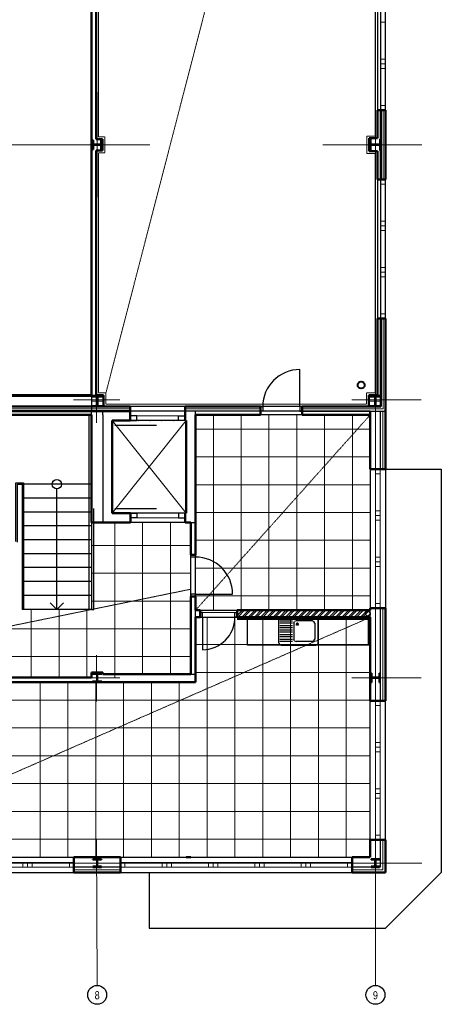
# Model space of a CAD drawing. Header units: millimetres. Extents: x -16632 to 6300, y -11598 to 30854.
# Tile 2 of 4: x -2790 to 6300, y -11598 to 9650. Entities that reach past the tile are written whole.
import ezdxf
from ezdxf.enums import TextEntityAlignment as Align
from ezdxf.lldxf.tags import DXFTag

# ---------------------------------------------------------------- set-up
doc = ezdxf.new("R2010")
doc.units = ezdxf.units.MM
for name, pattern in [('DASHED', [19.05, 12.7, -6.35]), ('DIVIDE', [31.75, 12.7, -6.35, 0, -6.35, 0, -6.35]), ('DOT', [6.35, 0, -6.35])]:
    doc.linetypes.add(name, pattern=pattern)
doc.layers.add('CA_drez pravouhly+odkap. plocha (85x60xEH87)', color=7, linetype='Continuous')
doc.layers.add('IN_SANITA', color=7, linetype='Continuous')
for name, color, linetype, lineweight in [('CKDVERE_', 7, 'Continuous', 25), ('CKDVERE_NADROVINOU', 7, 'DASHDOT', 18), ('CKDVERE_ZARUBNE_RAM', 7, 'Continuous', 25), ('CKIZOLACE', 1, 'Continuous', 18), ('CKOKNA', 7, 'Continuous', 18), ('CKRASTR', 7, 'DASHDOT', 18), ('CKRASTR_POPIS', 9, 'Continuous', 25), ('CKSCHODY_PODROVINOU', 7, 'Continuous', 25), ('CKSCHODY_VYSTUP', 7, 'Continuous', 25), ('CKSTENY_NADROVINOU', 7, 'DASHDOT', 25), ('CKSTENY_PODROVINOU', 7, 'Continuous', 25), ('CKSTENY_REZ', 7, 'Continuous', 50), ('CSPROFILY_OSY', 9, 'DASHDOT', 18), ('CSPROFILY_REZY', 7, 'Continuous', 50), ('IN_C_TENKA', 7, 'Continuous', 18), ('obklady', 4, 'DASHDOT', 35), ('podhledy', 7, 'Continuous', 20), ('pohledy', 7, 'Continuous', 25), ('srafy', 7, 'Continuous', 18), ('ZTI-DEŠŤOVÁ-KANALIZACE', 210, 'KANALIZACE', 40), ('ZTI-SPLAŠKOVÁ KANALIZACE', 80, 'Continuous', 30)]:
    doc.layers.add(name, color=color, linetype=linetype, lineweight=lineweight)
doc.layers.add('CKDVERE_DORAZ', color=7, linetype='DOT', lineweight=25, plot=False)
doc.styles.add('Arial', font='arial.ttf', dxfattribs={"width": 0.8})
doc.styles.get("Standard").update_dxf_attribs({"font": 'arial.ttf'})
tags = doc.linetypes.add('DASHDOT', pattern=[25.4, 12.7, -6.35, 0, -6.35]).pattern_tags.tags
tags[10:11] = [DXFTag(74, 4), DXFTag(75, 0), DXFTag(340, '0'), DXFTag(46, 0.0), DXFTag(50, 0.0), DXFTag(44, 0.0), DXFTag(45, 0.0)]
tags[8:9] = [DXFTag(74, 4), DXFTag(75, 0), DXFTag(340, '0'), DXFTag(46, 0.0), DXFTag(50, 0.0), DXFTag(44, 0.0), DXFTag(45, 0.0)]
tags[6:7] = [DXFTag(74, 4), DXFTag(75, 0), DXFTag(340, '0'), DXFTag(46, 0.0), DXFTag(50, 0.0), DXFTag(44, 0.0), DXFTag(45, 0.0)]
tags[4:5] = [DXFTag(74, 4), DXFTag(75, 0), DXFTag(340, '0'), DXFTag(46, 0.0), DXFTag(50, 0.0), DXFTag(44, 0.0), DXFTag(45, 0.0)]
doc.linetypes.add('IZOLACE_POLYSTYREN_EXPANDOVANY', pattern='A,1,[224,CADKON.SHX,S=0.01,R=0,X=-0.5,Y=-1.74],-2', length=3)
doc.linetypes.add('IZOLACE_POLYSTYREN_PENOVY', pattern='A,0.001,[228,CADKON.SHX,S=0.1,R=0,X=0,Y=0],-2', length=2.001)
doc.linetypes.add('KANALIZACE', pattern='A,30,-3.5,["C",Standard,S=2.54,R=0,X=-3.81,Y=-1.27],-0.001', length=33.501)

# ---------------------------------------------------------------- blocks, each defined once
blk = doc.blocks.new('CK_S_EXT_HEAHEA180')
at = {"transparency": 33554687}
for p, q in [((-90, 85.5), (90, 85.5)), ((-90, 85.5), (-90, 76)), ((-90, 76), (-18, 76)), ((-3, -61), (-3, 61)), ((3, -61), (3, 61)), ((90, 76), (18, 76)), ((90, 85.5), (90, 76)), ((-90, -85.5), (-90, -76)), ((-90, -76), (-18, -76)), ((-90, -85.5), (90, -85.5)), ((90, -76), (18, -76)), ((90, -85.5), (90, -76))]:
    blk.add_line(p, q, dxfattribs=at)
for centre, start, end in [((-18, 61), 0, 90), ((18, 61), 90, 180), ((-18, -61), 270, 0), ((18, -61), 180, 270)]:
    blk.add_arc(centre, 15, start, end, dxfattribs=at)
blk = doc.blocks.new('CK_S_EXT_HEAHEA200')
at = {"transparency": 33554687}
for p, q in [((-100, 95), (100, 95)), ((-100, 95), (-100, 85)), ((-100, 85), (-21.25, 85)), ((-3.25, -67), (-3.25, 67)), ((3.25, -67), (3.25, 67)), ((100, 85), (21.25, 85)), ((100, 95), (100, 85)), ((-100, -95), (-100, -85)), ((-100, -85), (-21.25, -85)), ((-100, -95), (100, -95)), ((100, -85), (21.25, -85)), ((100, -95), (100, -85))]:
    blk.add_line(p, q, dxfattribs=at)
for centre, start, end in [((-21.25, 67), 0, 90), ((21.25, 67), 90, 180), ((-21.25, -67), 270, 0), ((21.25, -67), 180, 270)]:
    blk.add_arc(centre, 18, start, end, dxfattribs=at)
blk = doc.blocks.new('CK_S_EXT_HEAHEA240')
at = {"transparency": 33554687}
for p, q in [((-120, 115), (120, 115)), ((-120, 115), (-120, 103)), ((-120, 103), (-24.75, 103)), ((-3.75, -82), (-3.75, 82)), ((3.75, -82), (3.75, 82)), ((120, 103), (24.75, 103)), ((120, 115), (120, 103)), ((-120, -115), (-120, -103)), ((-120, -103), (-24.75, -103)), ((-120, -115), (120, -115)), ((120, -103), (24.75, -103)), ((120, -115), (120, -103))]:
    blk.add_line(p, q, dxfattribs=at)
for centre, start, end in [((-24.75, 82), 0, 90), ((24.75, 82), 90, 180), ((-24.75, -82), 270, 0), ((24.75, -82), 180, 270)]:
    blk.add_arc(centre, 21, start, end, dxfattribs=at)
blk = doc.blocks.new('drez pravouhly+odkap. plocha (85x60xEH87)_P')
at = {"layer": 'CA_drez pravouhly+odkap. plocha (85x60xEH87)', "linetype": 'ByBlock', "transparency": 33554687}
for p, q in [((-0.41, -0.015), (-0.375, 0)), ((-0.375, 0), (-0.1, 0)), ((-0.1, 0), (0.375, 0)), ((0.41, -0.015), (0.375, 0)), ((-0.41, -0.015), (-0.425, -0.05)), ((-0.425, -0.55), (-0.425, -0.05)), ((-0.4, -0.075), (-0.125, -0.075)), ((-0.125, -0.125), (-0.4, -0.125)), ((-0.4, -0.175), (-0.125, -0.175)), ((-0.1, -0.125), (-0.085, -0.09)), ((-0.1, -0.125), (-0.1, -0.475)), ((-0.05, -0.075), (-0.085, -0.09)), ((0.3, -0.075), (-0.05, -0.075)), ((-0.038, -0.128), (-0.05, -0.15)), ((-0.038, -0.172), (-0.05, -0.15)), ((-0.013, -0.128), (-0.038, -0.128)), ((-0.013, -0.172), (-0.038, -0.172)), ((0, -0.15), (-0.013, -0.128)), ((0, -0.15), (-0.013, -0.172)), ((0.3, -0.075), (0.335, -0.09)), ((0.35, -0.125), (0.335, -0.09)), ((0.35, -0.125), (0.35, -0.475)), ((0.41, -0.015), (0.425, -0.05)), ((0.425, -0.55), (0.425, -0.05)), ((-0.125, -0.225), (-0.4, -0.225)), ((-0.4, -0.275), (-0.125, -0.275)), ((-0.125, -0.325), (-0.4, -0.325)), ((-0.4, -0.375), (-0.125, -0.375)), ((-0.425, -0.55), (-0.41, -0.585)), ((-0.375, -0.6), (-0.41, -0.585)), ((-0.125, -0.425), (-0.4, -0.425)), ((-0.4, -0.475), (-0.125, -0.475)), ((-0.125, -0.525), (-0.4, -0.525)), ((-0.375, -0.6), (-0.1, -0.6)), ((-0.085, -0.51), (-0.1, -0.475)), ((-0.1, -0.6), (0.375, -0.6)), ((-0.085, -0.51), (-0.05, -0.525)), ((0.3, -0.525), (-0.05, -0.525)), ((0.335, -0.51), (0.3, -0.525)), ((0.335, -0.51), (0.35, -0.475)), ((0.375, -0.6), (0.41, -0.585)), ((0.425, -0.55), (0.41, -0.585))]:
    blk.add_line(p, q, dxfattribs=at)
blk = doc.blocks.new('Podhled 2NP')
at = {"layer": 'podhledy', "color": 211, "linetype": 'DASHED', "true_color": 0xff85ff}
for p, q in [((4690, 23300), (-930, 1600)), ((1000, -3095), (4770, 1125)), ((1385, 1125), (1385, -3095)), ((1985, 1125), (1985, -3095)), ((2585, 1125), (2585, -3095)), ((3185, 1125), (3185, -3095)), ((3785, 1125), (3785, -3095)), ((4385, 1125), (4385, -3095)), ((1000, 815), (4770, 815)), ((1000, 215), (4770, 215)), ((1000, -385), (4770, -385)), ((1000, -985), (4770, -985)), ((-740, -4545), (-740, -1200)), ((-140, -4470), (-140, -1200)), ((460, -4470), (460, -1200)), ((-1240, -1695), (900, -1695)), ((1000, -1585), (4770, -1585)), ((-1240, -2295), (900, -2295)), ((1000, -2185), (4770, -2185)), ((-8410, -4545), (900, -2640)), ((-1240, -2895), (900, -2895)), ((1000, -2785), (4770, -2785)), ((-2540, -4545), (-2540, -3075)), ((-1940, -4545), (-1940, -3075)), ((-1340, -4545), (-1340, -3075)), ((-7070, -8426), (4770, -3245)), ((1250, -8426), (1250, -3245)), ((1850, -8426), (1850, -3245)), ((2450, -8426), (2450, -3245)), ((3050, -8426), (3050, -3245)), ((3650, -8426), (3650, -3245)), ((4250, -8426), (4250, -3245)), ((-8410, -3495), (900, -3495)), ((1000, -3835), (4770, -3835)), ((-8410, -4095), (900, -4095)), ((1000, -4435), (4770, -4435)), ((-2350, -8426), (-2350, -4645)), ((-1750, -8426), (-1750, -4645)), ((-1150, -8426), (-1150, -4645)), ((-550, -8426), (-550, -4645)), ((50, -8426), (50, -4645)), ((650, -8426), (650, -4645)), ((-7070, -5035), (4770, -5035)), ((-7070, -5635), (4770, -5635)), ((-7070, -6235), (4770, -6235)), ((-7070, -6835), (4770, -6835)), ((-7070, -7435), (4770, -7435)), ((-7070, -8035), (4770, -8035))]:
    blk.add_line(p, q, dxfattribs=at)
blk.add_lwpolyline([(-1090, 12280), (-1090, 7120), (-955, 7120), (-955, 6780), (-1090, 6780), (-1090, 1600), (-930, 1600), (-930, 1350), (4690, 1350), (4690, 1600), (4875, 1600), (4875, 6760), (4695, 6760), (4695, 7140), (4875, 7140), (4875, 12260)], dxfattribs=at)

msp = doc.modelspace()

# ---------------------------------------------------------------- hatches: boundary and pattern name
at = {"layer": 'srafy'}
h = msp.add_hatch(dxfattribs=at)
h.set_pattern_fill('ANSI32', scale=10, style=0)
h.set_pattern_definition([(45, (-98564.39, -17868.17), (-67.35192, 67.35192), []), (45, (-98519.49, -17868.17), (-67.35192, 67.35192), [])])
h.paths.add_polyline_path([(2845, -3245), (3595, -3245), (3120, -3245)], flags=16)
h.paths.add_polyline_path([(608, -3970), (1092, -3970), (1092, -4300), (608, -4300)], flags=24)
h.paths.add_polyline_path([(1068, -1610), (1310, -1610), (1310, -1775), (1068, -1775)], flags=24)
h.paths.add_polyline_path([(2845, -3245), (3595, -3245), (3120, -3245)], flags=16)
h.paths.add_polyline_path([(2845, -3245), (3120, -3245), (3595, -3245), (4770, -3245), (4770, -3095), (1900, -3095), (1900, -3245)])
h.paths.add_polyline_path([(2845, -3245), (3120, -3245), (3595, -3245), (4770, -3245), (4770, -3095), (1900, -3095), (1900, -3245)])
h.paths.add_polyline_path([(2845, -3245), (3120, -3245), (3595, -3245), (4770, -3245), (4770, -3095), (1900, -3095), (1900, -3245)])

# ---------------------------------------------------------------- linework, layer by layer
at = {"layer": 'CKDVERE_', "color": 7}
for p, q in [((3250, 1300), (3250, 2100)), ((-741, 900), (159, 900)), ((-741, -900), (159, -900)), ((1000, -2745), (1800, -2745)), ((1150, -3245), (1150, -3945))]:
    msp.add_line(p, q, dxfattribs=at)
for centre, radius, start, end in [((3250, 1300), 800, 90, 180), ((1000, -2745), 800, 0, 90), ((1150, -3245), 700, 270, 0)]:
    msp.add_arc(centre, radius, start, end, dxfattribs=at)
at = {"layer": 'CKDVERE_DORAZ', "color": 7}
for p, q in [((3300, 1300), (2400, 1300)), ((-400, 1000), (600, 1000)), ((900, -2795), (900, -1895)), ((1000, -3245), (1800, -3245))]:
    msp.add_line(p, q, dxfattribs=at)
at = {"layer": 'CKDVERE_NADROVINOU', "color": 7}
for p, q in [((3250, 1300), (2450, 1300)), ((-265, 1100), (635, 1100)), ((3250, 1200), (2450, 1200)), ((-265, 1000), (635, 1000)), ((-265, -1000), (635, -1000)), ((-265, -1100), (635, -1100)), ((900, -2745), (900, -1945)), ((1000, -2745), (1000, -1945)), ((1150, -3145), (1850, -3145)), ((1150, -3245), (1850, -3245))]:
    msp.add_line(p, q, dxfattribs=at)
at = {"layer": 'CKDVERE_ZARUBNE_RAM', "color": 7}
for p, q in [((2400, 1300), (2450, 1300)), ((2400, 1200), (2400, 1300)), ((2450, 1300), (2450, 1200)), ((3300, 1300), (3250, 1300)), ((3250, 1300), (3250, 1200)), ((3300, 1200), (3300, 1300)), ((-265, 1100), (-405, 1100)), ((-405, 1100), (-405, 1000)), ((-265, 1000), (-265, 1100)), ((635, 1000), (635, 1100)), ((635, 1100), (775, 1100)), ((775, 1100), (775, 1000)), ((2450, 1200), (2400, 1200)), ((3250, 1200), (3300, 1200)), ((-405, 1000), (-265, 1000)), ((775, 1000), (635, 1000)), ((-400, -1000), (-265, -1000)), ((-400, -1100), (-400, -1000)), ((-265, -1000), (-265, -1100)), ((775, -1000), (635, -1000)), ((635, -1000), (635, -1100)), ((775, -1100), (775, -1000)), ((-265, -1100), (-400, -1100)), ((635, -1100), (775, -1100)), ((900, -1945), (900, -1895)), ((900, -1895), (1000, -1895)), ((1000, -1895), (1000, -1945)), ((1000, -1945), (900, -1945)), ((1000, -2745), (900, -2745)), ((900, -2745), (900, -2795)), ((1000, -2795), (1000, -2745)), ((900, -2795), (1000, -2795)), ((1150, -3145), (1100, -3145)), ((1100, -3145), (1100, -3245)), ((1150, -3245), (1150, -3145)), ((1850, -3245), (1850, -3145)), ((1850, -3145), (1900, -3145)), ((1900, -3145), (1900, -3245)), ((1100, -3245), (1150, -3245)), ((1900, -3245), (1850, -3245))]:
    msp.add_line(p, q, dxfattribs=at)
at = {"layer": 'CKIZOLACE', "color": 7, "linetype": 'IZOLACE_POLYSTYREN_PENOVY', "ltscale": 5}
for points in [[(5050, 6200), (5050, 7700)], [(3300, 1250), (5050, 1250), (5050, 3200)], [(-11840, 1250), (-405, 1250)], [(2400, 1250), (775, 1250)]]:
    msp.add_lwpolyline(points, dxfattribs=at)
at = {"layer": 'CKIZOLACE', "color": 7, "linetype": 'IZOLACE_POLYSTYREN_EXPANDOVANY', "ltscale": 3}
for points in [[(5040, 1200), (5040, -50)], [(5040, -3050), (5040, -5050)], [(5040, -8050), (5040, -8696), (4380, -8696)], [(-620, -8696), (-1620, -8696)]]:
    msp.add_lwpolyline(points, dxfattribs=at)
at = {"layer": 'CKOKNA', "color": 7}
for p, q in [((5000, 9700), (5000, 9600)), ((5000, 8800), (5000, 9600)), ((5100, 9600), (5000, 9600)), ((5100, 9700), (5100, 9600)), ((5100, 8800), (5100, 9600)), ((5100, 8800), (5000, 8800)), ((5000, 8800), (5000, 8700)), ((5100, 8800), (5100, 8700)), ((5100, 8700), (5000, 8700)), ((5000, 8700), (5000, 8600)), ((5000, 7800), (5000, 8600)), ((5100, 8600), (5000, 8600)), ((5100, 8700), (5100, 8600)), ((5100, 7800), (5100, 8600)), ((5100, 7800), (5000, 7800)), ((5000, 7800), (5000, 7700)), ((5100, 7700), (5000, 7700)), ((5100, 7800), (5100, 7700)), ((5000, 6100), (5000, 6200)), ((5100, 6200), (5000, 6200)), ((5100, 6100), (5100, 6200)), ((5000, 5300), (5000, 6100)), ((5100, 6100), (5000, 6100)), ((5100, 5300), (5100, 6100)), ((5100, 5300), (5000, 5300)), ((5000, 5300), (5000, 5200)), ((5100, 5200), (5000, 5200)), ((5000, 5200), (5000, 5100)), ((5000, 4300), (5000, 5100)), ((5100, 5100), (5000, 5100)), ((5100, 5300), (5100, 5200)), ((5100, 5200), (5100, 5100)), ((5100, 4300), (5100, 5100)), ((5100, 4300), (5000, 4300)), ((5000, 4300), (5000, 4200)), ((5100, 4300), (5100, 4200)), ((5100, 4200), (5000, 4200)), ((5000, 4200), (5000, 4100)), ((5000, 3300), (5000, 4100)), ((5100, 4100), (5000, 4100)), ((5100, 4200), (5100, 4100)), ((5100, 3300), (5100, 4100)), ((5100, 3300), (5000, 3300)), ((5000, 3300), (5000, 3200)), ((5100, 3200), (5000, 3200)), ((5100, 3300), (5100, 3200)), ((4880, -150), (4880, -50)), ((4980, -50), (4880, -50)), ((4880, -150), (4880, -950)), ((4980, -150), (4880, -150)), ((4980, -150), (4980, -50)), ((4980, -150), (4980, -950)), ((4880, -1050), (4880, -950)), ((4980, -950), (4880, -950)), ((4980, -1050), (4880, -1050)), ((4880, -1150), (4880, -1050)), ((4980, -1050), (4980, -950)), ((4980, -1150), (4980, -1050)), ((4880, -1150), (4880, -1950)), ((4980, -1150), (4880, -1150)), ((4980, -1150), (4980, -1950)), ((4880, -2050), (4880, -1950)), ((4980, -1950), (4880, -1950)), ((4980, -2050), (4880, -2050)), ((4880, -2150), (4880, -2050)), ((4980, -2050), (4980, -1950)), ((4980, -2150), (4980, -2050)), ((4880, -2150), (4880, -2950)), ((4980, -2150), (4880, -2150)), ((4980, -2150), (4980, -2950)), ((4980, -2950), (4880, -2950)), ((4880, -2950), (4880, -3050)), ((4980, -2950), (4980, -3050)), ((4980, -3050), (4880, -3050)), ((4880, -5150), (4880, -5050)), ((4980, -5050), (4880, -5050)), ((4980, -5150), (4980, -5050)), ((4880, -5950), (4880, -5150)), ((4980, -5150), (4880, -5150)), ((4980, -5950), (4980, -5150)), ((4980, -5950), (4880, -5950)), ((4880, -5950), (4880, -6050)), ((4980, -6050), (4880, -6050)), ((4880, -6050), (4880, -6150)), ((4880, -6950), (4880, -6150)), ((4980, -6150), (4880, -6150)), ((4980, -5950), (4980, -6050)), ((4980, -6050), (4980, -6150)), ((4980, -6950), (4980, -6150)), ((4980, -6950), (4880, -6950)), ((4880, -6950), (4880, -7050)), ((4980, -6950), (4980, -7050)), ((4980, -7050), (4880, -7050)), ((4880, -7050), (4880, -7150)), ((4880, -7950), (4880, -7150)), ((4980, -7150), (4880, -7150)), ((4980, -7050), (4980, -7150)), ((4980, -7950), (4980, -7150)), ((4980, -7950), (4880, -7950)), ((4880, -7950), (4880, -8050)), ((4980, -8050), (4880, -8050)), ((4980, -7950), (4980, -8050)), ((-3520, -8536), (-2720, -8536)), ((-3520, -8636), (-2720, -8636)), ((-2620, -8536), (-2720, -8536)), ((-2720, -8636), (-2720, -8536)), ((-2620, -8636), (-2720, -8636)), ((-2620, -8636), (-2620, -8536)), ((-2520, -8536), (-2620, -8536)), ((-2520, -8636), (-2620, -8636)), ((-2520, -8536), (-1720, -8536)), ((-2520, -8636), (-2520, -8536)), ((-2520, -8636), (-1720, -8636)), ((-1720, -8636), (-1720, -8536)), ((-1720, -8536), (-1620, -8536)), ((-1720, -8636), (-1620, -8636)), ((-1620, -8636), (-1620, -8536)), ((-520, -8536), (-620, -8536)), ((-620, -8636), (-620, -8536)), ((-520, -8636), (-620, -8636)), ((-520, -8536), (280, -8536)), ((-520, -8636), (-520, -8536)), ((-520, -8636), (280, -8636)), ((380, -8536), (280, -8536)), ((280, -8636), (280, -8536)), ((380, -8636), (280, -8636)), ((380, -8636), (380, -8536)), ((480, -8536), (380, -8536)), ((480, -8636), (380, -8636)), ((480, -8536), (1280, -8536)), ((480, -8636), (480, -8536)), ((480, -8636), (1280, -8636)), ((1380, -8536), (1280, -8536)), ((1280, -8636), (1280, -8536)), ((1380, -8636), (1280, -8636)), ((1380, -8636), (1380, -8536)), ((1480, -8536), (1380, -8536)), ((1480, -8636), (1380, -8636)), ((1480, -8536), (2280, -8536)), ((1480, -8636), (1480, -8536)), ((1480, -8636), (2280, -8636)), ((2380, -8536), (2280, -8536)), ((2280, -8636), (2280, -8536)), ((2380, -8636), (2280, -8636)), ((2380, -8636), (2380, -8536)), ((2480, -8536), (2380, -8536)), ((2480, -8636), (2380, -8636)), ((2480, -8536), (3280, -8536)), ((2480, -8636), (2480, -8536)), ((2480, -8636), (3280, -8636)), ((3380, -8536), (3280, -8536)), ((3280, -8636), (3280, -8536)), ((3380, -8636), (3280, -8636)), ((3380, -8636), (3380, -8536)), ((3480, -8536), (3380, -8536)), ((3480, -8636), (3380, -8636)), ((3480, -8536), (4280, -8536)), ((3480, -8636), (3480, -8536)), ((3480, -8636), (4280, -8636)), ((4280, -8636), (4280, -8536)), ((4280, -8536), (4380, -8536)), ((4280, -8636), (4380, -8636)), ((4380, -8636), (4380, -8536))]:
    msp.add_line(p, q, dxfattribs=at)
at = {"layer": 'CKRASTR', "color": 7}
for p, q in [((4880, -11191), (4880, 24450)), ((-1120, 5817), (-1120, 8083)), ((-3595, 6950), (13, 6950)), ((3747, 6950), (5880, 6950)), ((-1132, 950), (-1132, 3950)), ((-1632, 1450), (-632, 1450)), ((4368, 1450), (5868, 1450)), ((-1132, -5060), (-1132, -4060)), ((-1632, -4550), (-632, -4550)), ((4368, -4550), (5868, -4550)), ((-1120, -11190), (-1132, -8050)), ((-15782, -8550), (5880, -8550))]:
    msp.add_line(p, q, dxfattribs=at)
at = {"layer": 'CKRASTR_POPIS', "color": 7}
for centre in [(-1120, -11394), (4880, -11394)]:
    msp.add_circle(centre, 204, dxfattribs=at)
at = {"layer": 'CKSCHODY_PODROVINOU', "color": 7}
for p, q in [((-1290, -3075), (-1290, 1125)), ((-1240, -375), (-2740, -375)), ((-1240, -375), (-2740, -375)), ((-1240, -675), (-2740, -675)), ((-1240, -975), (-2740, -975)), ((-1190, -3075), (-1190, -900)), ((-1240, -1275), (-2740, -1275)), ((-1240, -1575), (-2740, -1575)), ((-1240, -1875), (-2740, -1875)), ((-1240, -2175), (-2740, -2175)), ((-1240, -2475), (-2740, -2475)), ((-1240, -2775), (-2740, -2775)), ((-1240, -3075), (-2740, -3075)), ((-1240, -3075), (-1190, -3075))]:
    msp.add_line(p, q, dxfattribs=at)
for points in [[(-4340, -760), (-4340, 1525), (-1240, 1525), (-1240, 1200)], [(-1240, 1125), (-1240, -3075), (-1240, -3075)], [(-2870, -1609), (-2870, -345), (-2840, -345), (-2710, -345), (-2710, -3075)], [(-2840, -1626), (-2840, -375), (-2740, -375), (-2740, -3075), (-2740, -3075)]]:
    msp.add_lwpolyline(points, dxfattribs=at)
at = {"layer": 'CKSCHODY_VYSTUP', "color": 7}
for q in [(-1990, -475), (-2131, -2934), (-1849, -2934)]:
    msp.add_line((-1990, -3075), q, dxfattribs=at)
msp.add_circle((-1990, -375), 99.9, dxfattribs=at)
at = {"layer": 'CKSTENY_NADROVINOU', "color": 7}
for p, q in [((775, 1300), (-405, 1300)), ((3300, 1300), (2400, 1300)), ((775, 1200), (-405, 1200)), ((775, 1200), (-405, 1200)), ((3300, 1200), (2400, 1200)), ((3300, 1125), (2400, 1125)), ((775, -1200), (-400, -1200)), ((900, -2795), (900, -1895)), ((1000, -2795), (1000, -1895)), ((1100, -3095), (1900, -3095)), ((1100, -3245), (1900, -3245))]:
    msp.add_line(p, q, dxfattribs=at)
at = {"layer": 'CKSTENY_PODROVINOU', "color": 7}
for p, q in [((4925, 11700), (4925, 7700)), ((5000, 7700), (5000, 11700)), ((5100, 7700), (5100, 11700)), ((5000, 6200), (5000, 7700)), ((5000, 7700), (5100, 7700)), ((4925, 6200), (4925, 3200)), ((5000, 3200), (5000, 6200)), ((5000, 6200), (5100, 6200)), ((5100, 3200), (5100, 6200)), ((5100, 3200), (5000, 3200)), ((5100, 1200), (5100, 3200)), ((-11840, 1300), (-405, 1300)), ((-405, 1200), (-405, 1300)), ((775, 1200), (775, 1300)), ((2400, 1200), (2400, 1300)), ((3300, 1200), (3300, 1300)), ((-11840, 1200), (-405, 1200)), ((-1000, 1200), (-11510, 1200)), ((-1240, 1125), (-1240, 1200)), ((-405, 1200), (-1000, 1200)), ((-1000, 1125), (-1000, 1200)), ((-1000, 1125), (-1000, -1200)), ((1000, 1200), (775, 1200)), ((2400, 1200), (775, 1200)), ((2400, 1200), (1000, 1200)), ((1000, 1125), (1000, 1200)), ((4770, 1200), (3300, 1200)), ((3300, 1200), (5100, 1200)), ((4770, 1200), (5100, 1200)), ((4980, 1200), (4980, -50)), ((4980, 1200), (5100, 1200)), ((775, 1000), (-405, 1000)), ((4770, -50), (4770, -3050)), ((4980, -50), (5100, -50)), ((5100, -50), (5100, -3050)), ((5100, -50), (6300, -50)), ((6300, -50), (6300, -8756)), ((775, -1000), (-400, -1000)), ((900, -1200), (1000, -1200)), ((4770, -3245), (4770, -3095)), ((4980, -3050), (4980, -5050)), ((4980, -3050), (5100, -3050)), ((900, -4470), (1000, -4470)), ((4770, -8050), (4770, -5050)), ((4980, -5050), (5100, -5050)), ((5100, -8050), (5100, -5050)), ((4980, -8050), (4980, -8636)), ((4980, -8050), (5100, -8050)), ((-6620, -8426), (-1620, -8426)), ((-620, -8426), (4380, -8426)), ((-620, -8636), (-1620, -8636)), ((-1620, -8636), (-1620, -8756)), ((-620, -8636), (-620, -8756)), ((4980, -8636), (4380, -8636)), ((4380, -8636), (4380, -8756)), ((-6620, -8756), (-1620, -8756)), ((-620, -8756), (4380, -8756)), ((-1, -8756), (-1, -9956)), ((-1, -9956), (5099, -9956))]:
    msp.add_line(p, q, dxfattribs=at)
at = {"layer": 'CKSTENY_PODROVINOU', "color": 7, "linetype": 'Continuous'}
msp.add_line((1000, -3245), (1000, -3095), dxfattribs=at)
at = {"layer": 'CKSTENY_REZ', "color": 7}
for p, q in [((-1240, 1530), (-1240, 23600)), ((-1140, 7070), (-1140, 12330)), ((5000, 7700), (4925, 7700)), ((4925, 7700), (4925, 7090)), ((5000, 6200), (5000, 7700)), ((5100, 7700), (5000, 7700)), ((5100, 6200), (5100, 7700)), ((-1140, 7070), (-1005, 7070)), ((-1005, 7070), (-1005, 6830)), ((4925, 7090), (4745, 7090)), ((4745, 7090), (4745, 6810)), ((-1005, 6830), (-1140, 6830)), ((-1140, 1550), (-1140, 6830)), ((4745, 6810), (4925, 6810)), ((4925, 6810), (4925, 6200)), ((4925, 6200), (5000, 6200)), ((5100, 6200), (5000, 6200)), ((5000, 3200), (4925, 3200)), ((4925, 3200), (4925, 1550)), ((5100, 3200), (5000, 3200)), ((5000, 1300), (5000, 3200)), ((5100, 1200), (5100, 3200)), ((-7260, 1550), (-1240, 1550)), ((-1140, 1550), (-980, 1550)), ((-980, 1550), (-980, 1300)), ((4925, 1550), (4740, 1550)), ((4740, 1550), (4740, 1300)), ((-16632, 1300), (-405, 1300)), ((-1240, 1300), (-1140, 1300)), ((-405, 1200), (-405, 1300)), ((775, 1200), (775, 1300)), ((2400, 1300), (775, 1300)), ((2400, 1200), (2400, 1300)), ((3300, 1200), (3300, 1300)), ((5000, 1300), (3300, 1300)), ((-11510, 1200), (-1000, 1200)), ((-4340, 1125), (-1240, 1125)), ((-1240, -1200), (-1240, 1125)), ((-405, 1200), (-1000, 1200)), ((-1000, 1200), (-405, 1200)), ((-1000, 1200), (-1000, 1200)), ((-405, 1200), (-405, 1000)), ((775, 1200), (775, 1000)), ((1000, -1200), (1000, 1125)), ((1000, 1125), (2400, 1125)), ((2400, 1125), (2400, 1200)), ((3300, 1125), (3300, 1200)), ((3300, 1125), (4770, 1125)), ((4770, 1200), (4770, -50)), ((5100, 1200), (5100, -50)), ((-800, 1000), (-800, -1000)), ((-405, 1000), (-800, 1000)), ((800, 1000), (775, 1000)), ((800, -1000), (800, 1000)), ((5100, -50), (4770, -50)), ((-800, -1000), (-400, -1000)), ((-400, -1200), (-400, -1000)), ((775, -1000), (800, -1000)), ((775, -1200), (775, -1000)), ((-1000, -1200), (-1240, -1200)), ((-1000, -1200), (-400, -1200)), ((775, -1200), (900, -1200)), ((900, -1895), (900, -1200)), ((1000, -1895), (1000, -1200)), ((1000, -1895), (900, -1895)), ((1000, -2795), (900, -2795)), ((900, -4470), (900, -2795)), ((1000, -3095), (1000, -2795)), ((1000, -3095), (1100, -3095)), ((1100, -3245), (1100, -3095)), ((1900, -3245), (1900, -3095)), ((1900, -3095), (4770, -3095)), ((5100, -3050), (4770, -3050)), ((4770, -3050), (4770, -3095)), ((5100, -3050), (5100, -5050)), ((1000, -3245), (1100, -3245)), ((1000, -4645), (1000, -3245)), ((1900, -3245), (4770, -3245)), ((4770, -3245), (4770, -5050)), ((-1240, -4545), (-1240, -4435)), ((-1240, -4435), (-1000, -4435)), ((-1000, -4435), (-1000, -4470)), ((-5370, -4645), (1000, -4645)), ((-4340, -4545), (-1240, -4545)), ((-1120, -4470), (-1120, -4545)), ((-1000, -4470), (900, -4470)), ((5100, -5050), (4770, -5050)), ((4770, -8050), (4770, -8426)), ((5100, -8050), (4770, -8050)), ((5100, -8050), (5100, -8756)), ((-620, -8426), (-1620, -8426)), ((-1620, -8756), (-1620, -8426)), ((-1000, -8426), (-1100, -8426)), ((-620, -8756), (-620, -8426)), ((900, -8426), (800, -8426)), ((4380, -8756), (4380, -8426)), ((4770, -8426), (4380, -8426)), ((-620, -8756), (-1620, -8756)), ((5100, -8756), (4380, -8756))]:
    msp.add_line(p, q, dxfattribs=at)
at = {"layer": 'CSPROFILY_OSY', "color": 7}
for p, q in [((-1120, 6820), (-1120, 7080)), ((4880, 7100), (4880, 6820)), ((-995, 6950), (-1225, 6950)), ((4735, 6950), (5005, 6950)), ((-1120, 1560), (-1120, 1290)), ((4880, 1560), (4880, 1290)), ((-970, 1415), (-1250, 1415)), ((5010, 1415), (4730, 1415)), ((-1120, -4655), (-1120, -4445)), ((4880, -4660), (4880, -4440)), ((-1230, -4550), (-1010, -4550)), ((4985, -4550), (4775, -4550)), ((-1120, -8646), (-1120, -8454)), ((4880, -8646), (4880, -8454)), ((-1220, -8550), (-1020, -8550)), ((4780, -8550), (4980, -8550))]:
    msp.add_line(p, q, dxfattribs=at)
at = {"layer": 'IN_C_TENKA', "color": 7}
for p, q in [((-800, 1000), (800, -1000)), ((800, 1000), (-800, -1000))]:
    msp.add_line(p, q, dxfattribs=at)
at = {"layer": 'IN_SANITA', "color": 7, "linetype": 'Continuous'}
for p, q in [((2120, -3845), (2120, -3245)), ((4770, -3845), (2120, -3845))]:
    msp.add_line(p, q, dxfattribs=at)
at = {"layer": 'obklady', "color": 7}
msp.add_lwpolyline([(4730, -3845), (4730, -3435), (4730, -3285), (4580, -3285), (1900, -3285)], dxfattribs=at)
at = {"layer": 'pohledy', "color": 7}
msp.add_line((5099, -9956), (6300, -8756), dxfattribs=at)
at = {"layer": 'ZTI-DEŠŤOVÁ-KANALIZACE', "color": 7}
msp.add_circle((4572, 1765), 75, dxfattribs=at)
at = {"layer": 'ZTI-SPLAŠKOVÁ KANALIZACE', "color": 7}
msp.add_circle((4720, -3170), 50, dxfattribs=at)

# ---------------------------------------------------------------- block references
at = {"layer": 'CSPROFILY_REZY', "color": 7}
for name, p, rotation in [('CK_S_EXT_HEAHEA200', (-1120, 6950), 90), ('CK_S_EXT_HEAHEA240', (4880, 6950), 270), ('CK_S_EXT_HEAHEA240', (-1120, 1415), 180), ('CK_S_EXT_HEAHEA240', (4880, 1415), 180), ('CK_S_EXT_HEAHEA200', (4880, -4550), 90)]:
    msp.add_blockref(name, p, dxfattribs=dict(at, rotation=rotation))
for name, p in [('CK_S_EXT_HEAHEA200', (-1120, -4550)), ('CK_S_EXT_HEAHEA180', (-1120, -8550)), ('CK_S_EXT_HEAHEA180', (4880, -8550))]:
    msp.add_blockref(name, p, dxfattribs=at)
at = {"layer": 'IN_SANITA', "color": 7, "linetype": 'Continuous', "xscale": 1000, "yscale": 1000, "zscale": 1000}
msp.add_blockref('drez pravouhly+odkap. plocha (85x60xEH87)_P', (3220, -3245), dxfattribs=at)
at = {"layer": 'podhledy', "linetype": 'DIVIDE'}
msp.add_blockref('Podhled 2NP', (0, 0), dxfattribs=at)

# ---------------------------------------------------------------- texts
at = {"layer": 'CKRASTR_POPIS', "color": 7, "style": 'Arial', "width": 0.8}
for s, p in [('8', (-1120, -11402)), ('9', (4880, -11402))]:
    msp.add_text(s, height=175, dxfattribs=at).set_placement(p, align=Align.MIDDLE)

doc.saveas('drawing.dxf')
